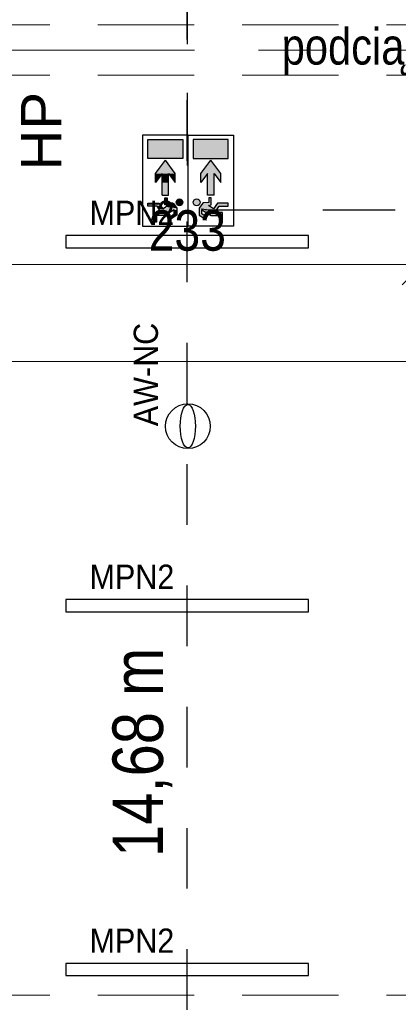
# Model space of a CAD drawing. Header units: centimetres. Extents: x -1631 to 21770, y -8842 to 3590.
# Tile 21 of 142: x -522 to -335, y 896 to 1383. Entities that reach past the tile are written whole.
import ezdxf

# ---------------------------------------------------------------- set-up
doc = ezdxf.new("R2010")
doc.units = ezdxf.units.CM
for name, pattern in [('Dash', [60, 30, -30]), ('Oś', [222.25, 127, -31.75, 31.75, -31.75]), ('Ukryte', [71.438, 47.625, -23.813])]:
    doc.linetypes.add(name, pattern=pattern)
for name, color, linetype, lineweight in [('A-ANNO-DIMS', 211, 'Continuous', 13), ('A-ANNO-DIMS-100', 211, 'Continuous', 13), ('A-DETL', 90, 'Continuous', 9), ('A-DETL-HDLN', 90, 'Ukryte', 9), ('G-ANNO-TEXT', 231, 'Continuous', 13), ('S-GRID', 1, 'Continuous', 13)]:
    doc.layers.add(name, color=color, linetype=linetype, lineweight=lineweight)
doc.layers.add('E_oprawy', color=12, linetype='Continuous')
doc.styles.add('Arial', font='arial.ttf', dxfattribs={"width": 0.9, "height": 18})
doc.styles.add('Arial Narrow_4', font='ARIALN.TTF', dxfattribs={"height": 25})
doc.styles.add('Arial Narrow_5', font='ARIALN.TTF', dxfattribs={"height": 20})
doc.styles.add('Arial Narrow_6', font='ARIALN.TTF', dxfattribs={"height": 18})
doc.styles.add('Arial_10', font='arial.ttf', dxfattribs={"height": 20})
doc.dimstyles.new('Diagonal_1_100__0__wewnętrzne', dxfattribs={"dimscale": 30.48, "dimtxt": 20.468619, "dimasz": 0.656168, "dimexe": 0.164042, "dimexo": 0.0625, "dimgap": 0.032808, "dimtad": 1, "dimdec": 0, "dimdsep": 46, "dimtxsty": 'Arial Narrow_5', "dimblk1": 'OBLIQUE', "dimblk2": 'OBLIQUE', "dimsah": 1, "dimcen": 0.09, "dimazin": 0, "dimtfac": 1, "dimtdec": 4, "dimtix": 1, "dimtmove": 0, "dimatfit": 3, "dimfxl": 0, "dimtvp": 1, "dimtolj": 1, "dimtzin": 0, "dimarcsym": 0})

# ---------------------------------------------------------------- blocks, each defined once
blk = doc.blocks.new('DIMBLOCK108-6_piętro IV __13_80 m_ - stan projektowany')
at = {"layer": 'A-ANNO-DIMS-100', "transparency": 16777216}
for p, q in [((-555.62, 1214.34), (-545.62, 1224.34)), ((530.38, 1214.34), (540.38, 1224.34)), ((-555.62, 1209.34), (-555.62, 1219.34)), ((530.38, 1209.34), (530.38, 1219.34)), ((-555.62, 1214.34), (-565.62, 1204.34)), ((530.38, 1214.34), (-555.62, 1214.34)), ((-555.62, 1214.34), (-555.62, 1209.34)), ((530.38, 1214.34), (520.38, 1204.34)), ((530.38, 1214.34), (530.38, 1209.34))]:
    blk.add_line(p, q, dxfattribs=at)
at = {"layer": 'A-ANNO-DIMS-100', "color": 0, "transparency": 16777216, "insert": (-37.97, 1241.19), "char_height": 20, "width": 60.821, "attachment_point": 1, "line_spacing_factor": 0.974696, "style": 'Arial Narrow_5'}
blk.add_mtext('1086', dxfattribs=at)
blk = doc.blocks.new('_Oblique')
at = {"color": 0, "linetype": 'ByBlock', "lineweight": -2}
blk.add_line((-0.5, -0.5), (0.5, 0.5), dxfattribs=at)
blk = doc.blocks.new('DIMBLOCK136-6_piętro IV __13_80 m_ - stan projektowany')
at = {"layer": 'A-ANNO-DIMS-100', "transparency": 16777216}
for p, q in [((-555.62, 1262.25), (-545.62, 1272.25)), ((-322.62, 1262.25), (-312.62, 1272.25)), ((-555.62, 1257.25), (-555.62, 1267.25)), ((-322.62, 1257.25), (-322.62, 1267.25)), ((-555.62, 1262.25), (-565.62, 1252.25)), ((-322.62, 1262.25), (-555.62, 1262.25)), ((-555.62, 1262.25), (-555.62, 1257.25)), ((-322.62, 1262.25), (-332.62, 1252.25)), ((-322.62, 1262.25), (-322.62, 1257.25))]:
    blk.add_line(p, q, dxfattribs=at)
at = {"layer": 'A-ANNO-DIMS-100', "color": 0, "transparency": 16777216, "insert": (-458.13, 1289.09), "char_height": 20, "width": 45.6158, "attachment_point": 1, "line_spacing_factor": 0.974696, "style": 'Arial Narrow_5'}
blk.add_mtext('233', dxfattribs=at)
blk = doc.blocks.new('MPN2')
at = {"layer": 'E_oprawy', "linetype": 'ByBlock'}
blk.add_lwpolyline([(-60, 3), (-60, -3), (60, -3), (60, 3)], close=True, dxfattribs=at)
at = {"layer": 'E_oprawy'}
blk.add_circle((0, 0), 0.00001, dxfattribs=at)
at = {"layer": 'E_oprawy', "color": 4, "style": 'Arial', "width": 0.9}
blk.add_text('MPN2', height=12, dxfattribs=at).set_placement((-48.27, 8.29))
blk = doc.blocks.new('AW-NC')
at = {"layer": 'E_oprawy', "color": 1, "linetype": 'ByBlock'}
blk.add_circle((-0.05, -0.31), 11.07, dxfattribs=at)
blk.add_ellipse((-0.05, -0.31), major_axis=(10.73, 0), ratio=0.349074, dxfattribs=at)
at = {"layer": 'E_oprawy', "color": 1, "style": 'Arial', "width": 0.9}
blk.add_text('AW-NC', height=12, dxfattribs=at).set_placement((-0.05, 14.5))
blk = doc.blocks.new('EW-2')
at = {"layer": 'E_oprawy'}
h = blk.add_hatch(color=3, dxfattribs=at)
h.paths.add_polyline_path([(2.23, 2.59), (11.57, 2.59), (11.57, 19.91), (2.23, 19.91)])
h.paths.add_polyline_path([(19.07, 12.86), (23.45, 16.18), (18.95, 16.18), (12.44, 11.25), (18.95, 6.32), (23.45, 6.32), (19.07, 9.64), (29.76, 9.64), (29.76, 12.86)])
h.paths.add_polyline_path([(34.83, 10.13), (34.45, 11.43), (30.95, 11.43), (30.95, 10.28), (33.37, 10.28), (33.55, 7.66), (33.78, 7.2), (36.15, 5.56), (39.6, 5.56), (40.91, 7.61), (41.35, 8.3), (40.34, 8.95), (39, 6.86), (36.98, 6.86), (39.76, 11.38), (39.76, 15.71), (43.08, 15.71), (43.08, 17.09), (38.25, 17.11), (38.25, 13.31), (35.12, 15.31), (35.12, 19.91), (33.6, 19.91), (33.6, 14.51), (36.47, 12.55), (35.51, 11.13)])
h.paths.add_polyline_path([(33.25, 2.59, 1), (33.25, 5.94, 1)])
at = {"layer": 'E_oprawy', "color": 3}
for p, q in [((0, 0), (0, 22.5)), ((0, 22.5), (45, 22.5)), ((45, 22.5), (45, 0)), ((45, 0), (0, 0)), ((0, 0), (0, -22.5)), ((45, 0), (0, 0)), ((0, 0), (0, -22.5)), ((45, -22.5), (45, 0)), ((0, -22.5), (45, -22.5))]:
    blk.add_line(p, q, dxfattribs=at)
at = {"layer": 'E_oprawy', "color": 3, "linetype": 'Continuous'}
for p, q in [((11.57, 19.91), (2.23, 19.91)), ((2.23, 19.91), (2.23, 2.59)), ((11.57, 2.59), (11.57, 19.91)), ((35.12, 19.91), (33.6, 19.91)), ((33.6, 19.91), (33.6, 14.51)), ((35.12, 15.31), (35.12, 19.91)), ((18.95, 16.18), (12.44, 11.25)), ((23.45, 16.18), (18.95, 16.18)), ((19.07, 12.86), (23.45, 16.18)), ((38.25, 13.31), (35.12, 15.31)), ((43.08, 17.09), (38.25, 17.11)), ((38.25, 17.11), (38.25, 13.31)), ((39.76, 11.38), (39.76, 15.71)), ((39.76, 15.71), (43.08, 15.71)), ((43.08, 15.71), (43.08, 17.09)), ((18.95, 6.32), (12.44, 11.25)), ((29.76, 12.86), (19.07, 12.86)), ((29.76, 12.86), (29.76, 9.64)), ((34.45, 11.43), (30.95, 11.43)), ((30.95, 11.43), (30.95, 10.28)), ((30.95, 10.28), (33.37, 10.28)), ((33.37, 10.28), (33.55, 7.66)), ((33.6, 14.51), (36.47, 12.55)), ((34.83, 10.13), (34.45, 11.43)), ((35.51, 11.13), (34.83, 10.13)), ((36.47, 12.55), (35.51, 11.13)), ((36.98, 6.86), (39.76, 11.38)), ((23.45, 6.32), (18.95, 6.32)), ((29.76, 9.64), (19.07, 9.64)), ((19.07, 9.64), (23.45, 6.32)), ((33.55, 7.66), (33.78, 7.2)), ((33.78, 7.2), (36.15, 5.56)), ((36.15, 5.56), (39.6, 5.56)), ((39, 6.86), (36.98, 6.86)), ((40.34, 8.95), (39, 6.86)), ((39.6, 5.56), (40.91, 7.61)), ((41.35, 8.3), (40.34, 8.95)), ((40.91, 7.61), (41.35, 8.3)), ((2.23, 2.59), (11.57, 2.59)), ((2.23, -2.59), (11.57, -2.59)), ((2.23, -19.91), (2.23, -2.59)), ((11.57, -2.59), (11.57, -19.91)), ((18.95, -6.32), (12.44, -11.25)), ((23.45, -6.32), (18.95, -6.32)), ((19.07, -9.64), (23.45, -6.32)), ((29.76, -9.64), (19.07, -9.64)), ((29.76, -12.86), (29.76, -9.64)), ((33.37, -10.28), (33.55, -7.66)), ((33.55, -7.66), (33.78, -7.2)), ((33.78, -7.2), (36.15, -5.56)), ((36.15, -5.56), (39.6, -5.56)), ((39, -6.86), (36.98, -6.86)), ((36.98, -6.86), (39.76, -11.38)), ((40.34, -8.95), (39, -6.86)), ((39.6, -5.56), (40.91, -7.61)), ((41.35, -8.3), (40.34, -8.95)), ((40.91, -7.61), (41.35, -8.3)), ((18.95, -16.18), (12.44, -11.25)), ((29.76, -12.86), (19.07, -12.86)), ((19.07, -12.86), (23.45, -16.18)), ((30.95, -11.43), (30.95, -10.28)), ((30.95, -10.28), (33.37, -10.28)), ((34.45, -11.43), (30.95, -11.43)), ((33.6, -14.51), (36.47, -12.55)), ((33.6, -19.91), (33.6, -14.51)), ((34.83, -10.13), (34.45, -11.43)), ((35.51, -11.13), (34.83, -10.13)), ((38.25, -13.31), (35.12, -15.31)), ((36.47, -12.55), (35.51, -11.13)), ((38.25, -17.11), (38.25, -13.31)), ((39.76, -11.38), (39.76, -15.71)), ((23.45, -16.18), (18.95, -16.18)), ((35.12, -15.31), (35.12, -19.91)), ((43.08, -17.09), (38.25, -17.11)), ((39.76, -15.71), (43.08, -15.71)), ((43.08, -15.71), (43.08, -17.09)), ((11.57, -19.91), (2.23, -19.91)), ((35.12, -19.91), (33.6, -19.91))]:
    blk.add_line(p, q, dxfattribs=at)
for centre in [(33.25, 4.26), (33.25, -4.26)]:
    blk.add_circle(centre, 1.68, dxfattribs=at)
for points in [[(11.57, -19.91), (11.57, -2.59), (2.23, -19.91)], [(2.23, -19.91), (11.57, -2.59), (2.23, -2.59)], [(32.07, -5.45), (32.07, -3.08), (31.57, -4.26)], [(33.25, -5.94), (33.25, -2.59), (32.07, -5.45)], [(32.07, -5.45), (33.25, -2.59), (32.07, -3.08)], [(33.25, -5.94), (33.37, -2.63), (33.25, -2.59)], [(33.37, -5.9), (33.37, -2.63), (33.25, -5.94)], [(33.37, -5.9), (33.55, -2.71), (33.37, -2.63)], [(33.55, -5.82), (33.55, -2.71), (33.37, -5.9)], [(33.55, -5.82), (33.6, -2.73), (33.55, -2.71)], [(33.6, -5.8), (33.6, -2.73), (33.55, -5.82)], [(33.6, -5.8), (33.78, -2.8), (33.6, -2.73)], [(33.78, -5.73), (33.78, -2.8), (33.6, -5.8)], [(33.78, -5.73), (34.44, -3.08), (33.78, -2.8)], [(34.44, -5.45), (34.44, -3.08), (33.78, -5.73)], [(34.44, -5.45), (34.45, -3.09), (34.44, -3.08)], [(34.45, -5.43), (34.45, -3.09), (34.44, -5.45)], [(34.45, -5.43), (34.83, -4.01), (34.45, -3.09)], [(34.83, -4.52), (34.83, -4.01), (34.45, -5.43)], [(34.83, -4.52), (34.93, -4.26), (34.83, -4.01)], [(18.95, -16.18), (18.95, -6.32), (12.44, -11.25)], [(19.07, -16.18), (19.07, -6.32), (18.95, -16.18)], [(18.95, -16.18), (19.07, -6.32), (18.95, -6.32)], [(19.07, -9.64), (23.45, -6.32), (19.07, -6.32)], [(23.45, -12.86), (23.45, -9.64), (19.07, -12.86)], [(19.07, -12.86), (23.45, -9.64), (19.07, -9.64)], [(29.76, -12.86), (29.76, -9.64), (23.45, -12.86)], [(23.45, -12.86), (29.76, -9.64), (23.45, -9.64)], [(33.55, -11.43), (33.55, -7.66), (33.37, -11.43)], [(33.37, -11.43), (33.55, -7.66), (33.37, -10.28)], [(33.6, -11.43), (33.6, -7.56), (33.55, -11.43)], [(33.55, -11.43), (33.6, -7.56), (33.55, -7.66)], [(33.78, -11.43), (33.78, -7.2), (33.6, -11.43)], [(33.6, -11.43), (33.78, -7.2), (33.6, -7.56)], [(34.44, -11.43), (34.44, -6.74), (33.78, -11.43)], [(33.78, -11.43), (34.44, -6.74), (33.78, -7.2)], [(34.45, -11.43), (34.45, -6.74), (34.44, -11.43)], [(34.44, -11.43), (34.45, -6.74), (34.44, -6.74)], [(34.83, -10.13), (34.83, -6.47), (34.45, -11.43)], [(34.45, -11.43), (34.83, -6.47), (34.45, -6.74)], [(34.93, -10.29), (34.93, -6.4), (34.83, -10.13)], [(34.83, -10.13), (34.93, -6.4), (34.83, -6.47)], [(35.12, -10.56), (35.12, -6.28), (34.93, -10.29)], [(34.93, -10.29), (35.12, -6.28), (34.93, -6.4)], [(35.51, -11.13), (35.51, -6), (35.12, -10.56)], [(35.12, -10.56), (35.51, -6), (35.12, -6.28)], [(36.15, -12.08), (36.15, -5.56), (35.51, -11.13)], [(35.51, -11.13), (36.15, -5.56), (35.51, -6)], [(36.47, -12.55), (36.47, -5.56), (36.15, -12.08)], [(36.15, -12.08), (36.47, -5.56), (36.15, -5.56)], [(36.98, -14.12), (36.98, -5.56), (36.47, -14.45)], [(36.47, -14.45), (36.98, -5.56), (36.47, -5.56)], [(38.25, -6.86), (38.25, -5.56), (36.98, -6.86)], [(36.98, -6.86), (38.25, -5.56), (36.98, -5.56)], [(36.98, -14.12), (38.25, -8.92), (36.98, -6.86)], [(38.25, -13.31), (38.25, -8.92), (36.98, -14.12)], [(39, -6.86), (39, -5.56), (38.25, -6.86)], [(38.25, -6.86), (39, -5.56), (38.25, -5.56)], [(38.25, -17.11), (39, -10.14), (38.25, -8.92)], [(39.6, -7.8), (39.6, -5.56), (39, -6.86)], [(39, -6.86), (39.6, -5.56), (39, -5.56)], [(39.6, -7.8), (39.76, -5.81), (39.6, -5.56)], [(39.76, -8.06), (39.76, -5.81), (39.6, -7.8)], [(39.76, -8.06), (40.34, -6.71), (39.76, -5.81)], [(40.34, -8.95), (40.34, -6.71), (39.76, -8.06)], [(40.34, -8.95), (40.91, -7.61), (40.34, -6.71)], [(40.91, -8.58), (40.91, -7.61), (40.34, -8.95)], [(40.91, -8.58), (41.35, -8.3), (40.91, -7.61)], [(19.07, -16.18), (23.45, -16.18), (19.07, -12.86)], [(31.57, -11.43), (31.57, -10.28), (30.95, -11.43)], [(30.95, -11.43), (31.57, -10.28), (30.95, -10.28)], [(32.07, -11.43), (32.07, -10.28), (31.57, -11.43)], [(31.57, -11.43), (32.07, -10.28), (31.57, -10.28)], [(33.25, -11.43), (33.25, -10.28), (32.07, -11.43)], [(32.07, -11.43), (33.25, -10.28), (32.07, -10.28)], [(33.37, -11.43), (33.37, -10.28), (33.25, -11.43)], [(33.25, -11.43), (33.37, -10.28), (33.25, -10.28)], [(33.78, -19.91), (33.78, -14.38), (33.6, -19.91)], [(33.6, -19.91), (33.78, -14.38), (33.6, -14.51)], [(34.44, -19.91), (34.44, -13.94), (33.78, -19.91)], [(33.78, -19.91), (34.44, -13.94), (33.78, -14.38)], [(34.45, -19.91), (34.45, -13.93), (34.44, -19.91)], [(34.44, -19.91), (34.45, -13.93), (34.44, -13.94)], [(34.83, -19.91), (34.83, -13.67), (34.45, -19.91)], [(34.45, -19.91), (34.83, -13.67), (34.45, -13.93)], [(34.93, -19.91), (34.93, -13.6), (34.83, -19.91)], [(34.83, -19.91), (34.93, -13.6), (34.83, -13.67)], [(35.12, -19.91), (35.12, -13.48), (34.93, -19.91)], [(34.93, -19.91), (35.12, -13.48), (34.93, -13.6)], [(35.51, -15.06), (35.51, -13.21), (35.12, -15.31)], [(35.12, -15.31), (35.51, -13.21), (35.12, -13.48)], [(36.15, -14.65), (36.15, -12.77), (35.51, -15.06)], [(35.51, -15.06), (36.15, -12.77), (35.51, -13.21)], [(36.47, -14.45), (36.47, -12.55), (36.15, -14.65)], [(36.15, -14.65), (36.47, -12.55), (36.15, -12.77)], [(39, -17.1), (39, -10.14), (38.25, -17.11)], [(39, -17.1), (39.6, -11.12), (39, -10.14)], [(39.6, -17.1), (39.6, -11.12), (39, -17.1)], [(39.6, -17.1), (39.76, -11.38), (39.6, -11.12)], [(39.76, -17.1), (39.76, -11.38), (39.6, -17.1)], [(40.34, -17.1), (40.34, -15.71), (39.76, -17.1)], [(39.76, -17.1), (40.34, -15.71), (39.76, -15.71)], [(40.91, -17.1), (40.91, -15.71), (40.34, -17.1)], [(40.34, -17.1), (40.91, -15.71), (40.34, -15.71)], [(41.35, -17.09), (41.35, -15.71), (40.91, -17.1)], [(40.91, -17.1), (41.35, -15.71), (40.91, -15.71)], [(43.08, -17.09), (43.08, -15.71), (41.35, -17.09)], [(41.35, -17.09), (43.08, -15.71), (41.35, -15.71)]]:
    blk.add_solid(points, dxfattribs=at)

msp = doc.modelspace()

# ---------------------------------------------------------------- linework, layer by layer
at = {"layer": 'A-DETL', "linetype": 'Dash', "lineweight": 25}
for points, knots in [([(-555.62, 1472.57), (-478.91, 1472.57), (-476.08, 1472.57), (-439.12, 1472.57), (-439.12, 1435.62), (-439.12, 1432.79), (-439.12, 1329.11), (-439.12, 1326.28), (-439.12, 1289.33), (-402.17, 1289.33), (-399.34, 1289.33), (54.38, 1289.33), (347.2, 1289.33), (391.67, 1289.33), (418.55, 1316.21), (413.88, 1393.93), (413.88, 1663.13)], [0, 0, 0, 0, 1.274059, 2.1133, 2.95254, 4.521491, 5.717221, 7.286172, 8.125412, 8.964652, 14.361634, 22.556861, 31.207392, 35.311818, 37.065318, 41.276562, 41.276562, 41.276562, 41.276562]), ([(-561.62, 233.02), (-511.61, 233.02), (-497.78, 233.02), (-439.12, 233.02), (-439.12, 251.36), (-439.12, 296.62), (-439.12, 1289.33), (-439.12, 1326.28), (-439.12, 1329.11), (-439.12, 1432.79), (-439.12, 1435.62), (-439.12, 1472.57), (-476.08, 1472.57), (-478.91, 1472.57), (-555.62, 1472.57)], [0, 0, 0, 0, 1.339676, 2.332925, 3.669947, 15.221807, 26.977257, 38.268666, 39.837617, 41.033347, 42.602298, 43.441538, 44.280778, 45.554838, 45.554838, 45.554838, 45.554838]), ([(-555.62, 1472.57), (-478.91, 1472.57), (-450.62, 1472.57), (-439.12, 1472.57), (-439.12, 1461.07), (-439.12, 1432.79), (-439.12, 1329.11), (-439.12, 1326.28), (-439.12, 1289.33), (-402.17, 1289.33), (-399.34, 1289.33), (54.38, 1289.33), (347.2, 1289.33), (391.67, 1289.33), (413.88, 1267.11), (413.88, 1211.15), (413.88, 1019.9)], [0, 0, 0, 0, 1.274059, 1.834911, 2.395763, 3.964714, 5.438832, 7.007784, 7.847024, 8.686264, 14.083246, 22.278473, 30.929004, 34.961158, 36.402966, 39.45005, 39.45005, 39.45005, 39.45005])]:
    msp.add_open_spline(points, degree=3, knots=knots, dxfattribs=at)
at = {"layer": 'A-DETL-HDLN'}
for p, q in [((-1197.62, 1380.83), (1172.38, 1380.83)), ((-1197.62, 1355.83), (1172.38, 1355.83)), ((-1197.62, 900.83), (1172.38, 900.83))]:
    msp.add_line(p, q, dxfattribs=at)
at = {"layer": 'S-GRID', "linetype": 'Oś'}
msp.add_line((1342.46, 1368.33), (-1368.76, 1368.33), dxfattribs=at)

# ---------------------------------------------------------------- block references
at = {"layer": 'E_oprawy', "color": 2}
for name, p, rotation in [('EW-2', (-438.64, 1326.24), 270.0000000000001), ('AW-NC', (-439.06, 1182.31), 90)]:
    msp.add_blockref(name, p, dxfattribs=dict(at, rotation=rotation))
at = {"layer": 'E_oprawy'}
for p in [(-439.12, 1273.51), (-439.12, 1093.51), (-439.12, 913.51)]:
    msp.add_blockref('MPN2', p, dxfattribs=at)

# ---------------------------------------------------------------- texts
at = {"layer": 'G-ANNO-TEXT', "color": 7, "insert": (-392.3, 1379.14), "char_height": 18, "width": 379, "attachment_point": 1, "line_spacing_factor": 0.949189, "style": 'Arial Narrow_6'}
msp.add_mtext('\\pt127.00008,253.99998,381.00006,507.99996,635.00004,761.99994,889.00002,1015.99992,1143,1270.00008,1396.99998,1524.00006,1650.99996,1778.00004,1904.99994,2032.00002,2158.99992,2286,2413.00008,2539.99998,2667.00006,2793.99996,2921.00004,3047.99994,3175.00002,3301.99992,3429,3556.00008,3682.99998,3810.00006,3936.99996,4064.00004;podciąg h=2,807 m', dxfattribs=at)
at = {"layer": 'G-ANNO-TEXT', "color": 7, "insert": (-521.37, 1308.77), "char_height": 20, "width": 40.804, "attachment_point": 1, "rotation": 90, "line_spacing_factor": 0.936439, "style": 'Arial_10'}
msp.add_mtext('\\pxt6.35,12.7,19.05,25.4,31.75,38.1,44.45,50.8,57.15,63.5,69.85,76.2,82.55,88.9,95.25,101.6,107.95,114.3,120.65,127,133.35,139.7,146.05,152.4,158.75,165.1,171.45,177.8,184.15,190.5,196.85,203.2;{HP}', dxfattribs=at)
at = {"layer": 'G-ANNO-TEXT', "color": 11, "insert": (-476.05, 969.22), "char_height": 25, "width": 104.939, "attachment_point": 1, "rotation": 90, "line_spacing_factor": 0.949189, "style": 'Arial Narrow_4'}
msp.add_mtext('\\pxt5.08,10.16,15.24,20.32,25.4,30.48,35.56,40.64,45.72,50.8,55.88,60.96,66.04,71.12,76.2,81.28,86.36,91.44,96.52,101.6,106.68,111.76,116.84,121.92,127,132.08,137.16,142.24,147.32,152.4,157.48,162.56;{14,68 m}', dxfattribs=at)

# ---------------------------------------------------------------- dimensions: what is measured, and where the dimension line sits
at = {"layer": 'A-ANNO-DIMS'}
for base, p1, p2, override, picture, middle in [((-555.62, 1262.25), (-322.62, 1257.25), (-555.62, 1257.25), {"dimpost": '<>', "dimfxl": 233}, 'DIMBLOCK136-6_piętro IV __13_80 m_ - stan projektowany', (-439.12, 1273.46)), ((-555.62, 1214.34), (530.38, 1209.34), (-555.62, 1209.34), {"dimpost": '<>', "dimfxl": 1086}, 'DIMBLOCK108-6_piętro IV __13_80 m_ - stan projektowany', (-12.62, 1225.56))]:
    dim = msp.add_linear_dim(base=base, p1=p1, p2=p2, dimstyle='Diagonal_1_100__0__wewnętrzne', override=override, dxfattribs=at)
    dim.commit()
    dim.dimension.update_dxf_attribs({"geometry": picture, "text_midpoint": middle})

doc.saveas('drawing.dxf')
